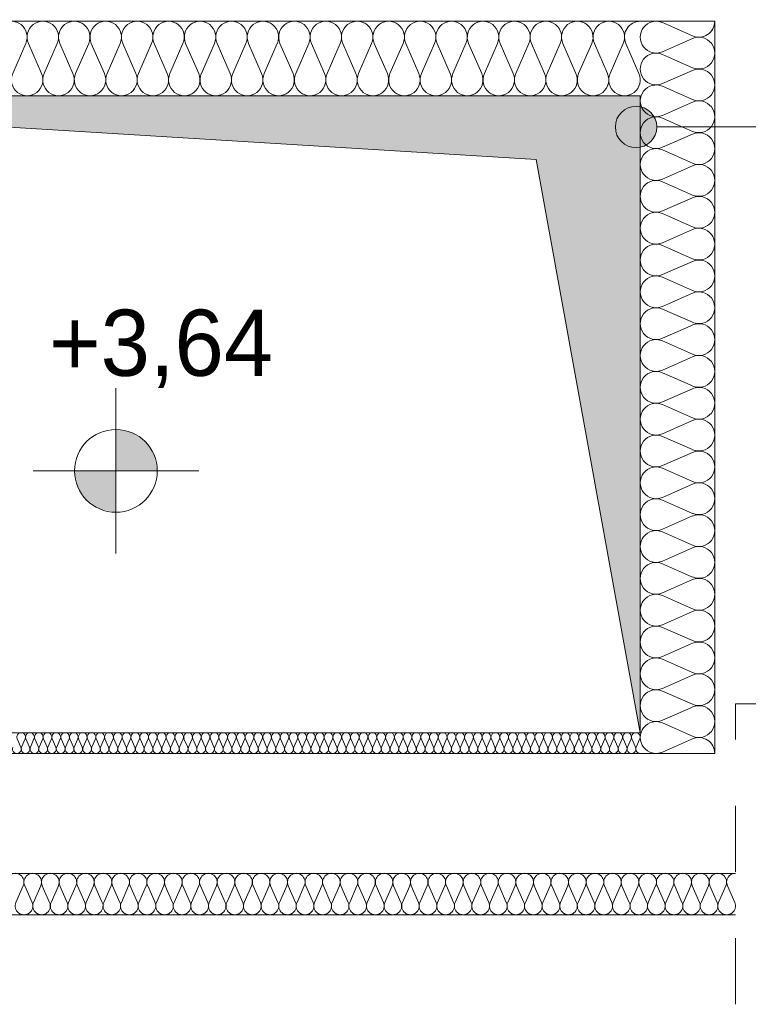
# Model space of a CAD drawing. Extents: x -528673 to -468586, y 24609 to 131944.
# Tile 34 of 87: x -489309 to -487549, y 58148 to 60528. Entities that reach past the tile are written whole.
import ezdxf

# ---------------------------------------------------------------- set-up
doc = ezdxf.new("R2010")
doc.units = 0
doc.header["$MEASUREMENT"] = 0
doc.linetypes.add('Przerywana', pattern=[320, 160, -160])
for name, color, linetype in [('#PODKŁAD', 252, 'Continuous'), ('Arch ocieplenie', 252, 'Continuous'), ('Arch opisy', 252, 'Continuous'), ('Inwent Izolacje', 252, 'Continuous'), ('INWENT RZĘDNE', 252, 'Continuous')]:
    doc.layers.add(name, color=color, linetype=linetype)
for name, color, linetype, lineweight in [('Arch ocieplenie_Nr_Pióra__44', 252, 'Continuous', 13), ('Arch opisy_Nr_Pióra__21', 252, 'Continuous', 9), ('Arch stropy_Nr_Pióra__44', 252, 'Continuous', 13), ('arch wypelnienia_Nr_Pióra__2', 252, 'Continuous', 13), ('Inwent Izolacje_Nr_Pióra__2', 252, 'Continuous', 13), ('INWENT OPISY_Nr_Pióra__21', 252, 'Continuous', 9), ('INWENT RZĘDNE_Nr_Pióra__21', 252, 'Continuous', 9), ('INWENT STROPY_Nr_Pióra__21', 252, 'Continuous', 9), ('INWENT.ŚCIANY_Nr_Pióra__1', 252, 'Continuous', 25), ('INWENT.ŚCIANY_Nr_Pióra__3', 252, 'Continuous', 13)]:
    doc.layers.add(name, color=color, linetype=linetype, lineweight=lineweight)
doc.styles.add('GENERATED_STYLE_1', font='txt')

# ---------------------------------------------------------------- blocks, each defined once
blk = doc.blocks.new('Izolacja cieplna 14_115', base_point=(-487810.2, 60524.5))
at = {"layer": 'Arch ocieplenie_Nr_Pióra__44', "linetype": 'Continuous'}
for p, q in [((-489294.3, 60470.9), (-489325.9, 60398.2)), ((-489256.3, 60398.2), (-489287.9, 60470.9)), ((-489218.4, 60470.9), (-489250, 60398.2)), ((-489180.4, 60398.2), (-489212, 60470.9)), ((-489142.4, 60470.9), (-489174, 60398.2)), ((-489104.5, 60398.2), (-489136.1, 60470.9)), ((-489066.5, 60470.9), (-489098.1, 60398.2)), ((-489028.5, 60398.2), (-489060.1, 60470.9)), ((-488990.5, 60470.9), (-489022.1, 60398.2)), ((-488952.6, 60398.2), (-488984.2, 60470.9)), ((-488914.6, 60470.9), (-488946.2, 60398.2)), ((-488876.6, 60398.2), (-488908.2, 60470.9)), ((-488838.6, 60470.9), (-488870.2, 60398.2)), ((-488800.7, 60398.2), (-488832.3, 60470.9)), ((-488762.7, 60470.9), (-488794.3, 60398.2)), ((-488724.7, 60398.2), (-488756.3, 60470.9)), ((-488686.8, 60470.9), (-488718.3, 60398.2)), ((-488648.8, 60398.2), (-488680.4, 60470.9)), ((-488610.8, 60470.9), (-488642.4, 60398.2)), ((-488572.8, 60398.2), (-488604.4, 60470.9)), ((-488534.9, 60470.9), (-488566.5, 60398.2)), ((-488496.9, 60398.2), (-488528.5, 60470.9)), ((-488458.9, 60470.9), (-488490.5, 60398.2)), ((-488420.9, 60398.2), (-488452.5, 60470.9)), ((-488383, 60470.9), (-488414.6, 60398.2)), ((-488345, 60398.2), (-488376.6, 60470.9)), ((-488307, 60470.9), (-488338.6, 60398.2)), ((-488269.1, 60398.2), (-488300.6, 60470.9)), ((-488231.1, 60470.9), (-488262.7, 60398.2)), ((-488193.1, 60398.2), (-488224.7, 60470.9)), ((-488155.1, 60470.9), (-488186.7, 60398.2)), ((-488117.2, 60398.2), (-488148.8, 60470.9)), ((-488079.2, 60470.9), (-488110.8, 60398.2)), ((-488041.2, 60398.2), (-488072.8, 60470.9)), ((-488003.2, 60470.9), (-488034.8, 60398.2)), ((-487965.3, 60398.2), (-487996.9, 60470.9)), ((-487927.3, 60470.9), (-487958.9, 60398.2)), ((-487889.3, 60398.2), (-487920.9, 60470.9)), ((-487851.3, 60470.9), (-487882.9, 60398.2)), ((-487813.4, 60398.2), (-487845, 60470.9))]:
    blk.add_line(p, q, dxfattribs=at)
for centre, start_param, end_param in [((-489329.1, 60486.3), 1.158004, 5.125183), ((-489253.2, 60486.3), 1.158004, 5.125183), ((-489177.2, 60486.3), 1.158004, 5.125183), ((-489101.3, 60486.3), 1.158004, 5.125183), ((-489025.3, 60486.3), 1.158004, 5.125183), ((-488949.4, 60486.3), 1.158004, 5.125183), ((-488873.4, 60486.3), 1.158004, 5.125183), ((-488797.5, 60486.3), 1.158004, 5.125183), ((-488721.5, 60486.3), 1.158004, 5.125183), ((-488645.6, 60486.3), 1.158004, 5.125183), ((-488569.6, 60486.3), 1.158004, 5.125183), ((-488493.7, 60486.3), 1.158004, 5.125183), ((-488417.8, 60486.3), 1.158004, 5.125183), ((-488341.8, 60486.3), 1.158004, 5.125183), ((-488265.9, 60486.3), 1.158004, 5.125183), ((-488189.9, 60486.3), 1.158004, 5.125183), ((-488114, 60486.3), 1.158004, 5.125183), ((-488038, 60486.3), 1.158004, 5.125183), ((-487962.1, 60486.3), 1.158004, 5.125183), ((-487886.1, 60486.3), 1.158004, 5.125183), ((-487810.2, 60486.3), 3.141593, 5.125182), ((-489291.1, 60382.8), 4.299595, 8.266775), ((-489215.2, 60382.8), 4.299595, 8.266775), ((-489139.2, 60382.8), 4.299595, 8.266775), ((-489063.3, 60382.8), 4.299595, 8.266775), ((-488987.3, 60382.8), 4.299595, 8.266775), ((-488911.4, 60382.8), 4.299595, 8.266775), ((-488835.5, 60382.8), 4.299595, 8.266775), ((-488759.5, 60382.8), 4.299595, 8.266775), ((-488683.6, 60382.8), 4.299595, 8.266775), ((-488607.6, 60382.8), 4.299595, 8.266775), ((-488531.7, 60382.8), 4.299595, 8.266775), ((-488455.7, 60382.8), 4.299595, 8.266775), ((-488379.8, 60382.8), 4.299595, 8.266775), ((-488303.8, 60382.8), 4.299595, 8.266775), ((-488227.9, 60382.8), 4.299595, 8.266775), ((-488151.9, 60382.8), 4.299595, 8.266775), ((-488076, 60382.8), 4.299595, 8.266775), ((-488000.1, 60382.8), 4.299595, 8.266775), ((-487924.1, 60382.8), 4.299595, 8.266775), ((-487848.2, 60382.8), 4.299595, 8.266775)]:
    blk.add_ellipse(centre, major_axis=(0, -38.3), ratio=0.991926, start_param=start_param, end_param=end_param, dxfattribs=at)
blk = doc.blocks.new('Izolacja cieplna 14_117', base_point=(-487630.2, 58754.5))
at = {"layer": 'Arch ocieplenie_Nr_Pióra__44', "linetype": 'Continuous'}
for p, q in [((-487683.8, 60489.3), (-487756.6, 60521.3)), ((-487756.6, 60450.8), (-487683.8, 60482.8)), ((-487683.8, 60412.3), (-487756.6, 60444.3)), ((-487756.6, 60373.9), (-487683.8, 60405.9)), ((-487683.8, 60335.4), (-487756.6, 60367.4)), ((-487756.6, 60296.9), (-487683.8, 60328.9)), ((-487683.8, 60258.4), (-487756.6, 60290.4)), ((-487756.6, 60219.9), (-487683.8, 60252)), ((-487683.8, 60181.5), (-487756.6, 60213.5)), ((-487756.6, 60143), (-487683.8, 60175)), ((-487683.8, 60104.5), (-487756.6, 60136.5)), ((-487756.6, 60066), (-487683.8, 60098)), ((-487683.8, 60027.6), (-487756.6, 60059.6)), ((-487756.6, 59989.1), (-487683.8, 60021.1)), ((-487683.8, 59950.6), (-487756.6, 59982.6)), ((-487756.6, 59912.1), (-487683.8, 59944.1)), ((-487683.8, 59873.6), (-487756.6, 59905.7)), ((-487756.6, 59835.2), (-487683.8, 59867.2)), ((-487683.8, 59796.7), (-487756.6, 59828.7)), ((-487756.6, 59758.2), (-487683.8, 59790.2)), ((-487683.8, 59719.7), (-487756.6, 59751.7)), ((-487756.6, 59681.2), (-487683.8, 59713.3)), ((-487683.8, 59642.8), (-487756.6, 59674.8)), ((-487756.6, 59604.3), (-487683.8, 59636.3)), ((-487683.8, 59565.8), (-487756.6, 59597.8)), ((-487756.6, 59527.3), (-487683.8, 59559.3)), ((-487683.8, 59488.9), (-487756.6, 59520.9)), ((-487756.6, 59450.4), (-487683.8, 59482.4)), ((-487683.8, 59411.9), (-487756.6, 59443.9)), ((-487756.6, 59373.4), (-487683.8, 59405.4)), ((-487683.8, 59334.9), (-487756.6, 59367)), ((-487756.6, 59296.5), (-487683.8, 59328.5)), ((-487683.8, 59258), (-487756.6, 59290)), ((-487756.6, 59219.5), (-487683.8, 59251.5)), ((-487683.8, 59181), (-487756.6, 59213)), ((-487756.6, 59142.6), (-487683.8, 59174.6)), ((-487683.8, 59104.1), (-487756.6, 59136.1)), ((-487756.6, 59065.6), (-487683.8, 59097.6)), ((-487683.8, 59027.1), (-487756.6, 59059.1)), ((-487756.6, 58988.6), (-487683.8, 59020.7)), ((-487683.8, 58950.2), (-487756.6, 58982.2)), ((-487756.6, 58911.7), (-487683.8, 58943.7)), ((-487683.8, 58873.2), (-487756.6, 58905.2)), ((-487756.6, 58834.7), (-487683.8, 58866.7)), ((-487683.8, 58796.2), (-487756.6, 58828.3)), ((-487756.6, 58757.8), (-487683.8, 58789.8))]:
    blk.add_line(p, q, dxfattribs=at)
for centre, start_param, end_param in [((-487771.9, 60486.1), 5.870392, 9.837571), ((-487668.5, 60524.5), 2.7288, 4.712389), ((-487668.5, 60447.6), 2.7288, 6.695979), ((-487771.9, 60409.1), 5.870392, 9.837571), ((-487668.5, 60370.6), 2.7288, 6.695979), ((-487771.9, 60332.1), 5.870392, 9.837571), ((-487668.5, 60293.7), 2.7288, 6.695979), ((-487771.9, 60255.2), 5.870392, 9.837571), ((-487668.5, 60216.7), 2.7288, 6.695979), ((-487771.9, 60178.2), 5.870392, 9.837571), ((-487668.5, 60139.8), 2.7288, 6.695979), ((-487771.9, 60101.3), 5.870392, 9.837571), ((-487668.5, 60062.8), 2.7288, 6.695979), ((-487771.9, 60024.3), 5.870392, 9.837571), ((-487668.5, 59985.8), 2.7288, 6.695979), ((-487771.9, 59947.4), 5.870392, 9.837571), ((-487668.5, 59908.9), 2.7288, 6.695979), ((-487771.9, 59870.4), 5.870392, 9.837571), ((-487668.5, 59831.9), 2.7288, 6.695979), ((-487771.9, 59793.5), 5.870392, 9.837571), ((-487668.5, 59755), 2.7288, 6.695979), ((-487771.9, 59716.5), 5.870392, 9.837571), ((-487668.5, 59678), 2.7288, 6.695979), ((-487771.9, 59639.5), 5.870392, 9.837571), ((-487668.5, 59601.1), 2.7288, 6.695979), ((-487771.9, 59562.6), 5.870392, 9.837571), ((-487668.5, 59524.1), 2.7288, 6.695979), ((-487771.9, 59485.6), 5.870392, 9.837571), ((-487668.5, 59447.1), 2.7288, 6.695979), ((-487771.9, 59408.7), 5.870392, 9.837571), ((-487668.5, 59370.2), 2.7288, 6.695979), ((-487771.9, 59331.7), 5.870392, 9.837571), ((-487668.5, 59293.2), 2.7288, 6.695979), ((-487771.9, 59254.8), 5.870392, 9.837571), ((-487668.5, 59216.3), 2.7288, 6.695979), ((-487771.9, 59177.8), 5.870392, 9.837571), ((-487668.5, 59139.3), 2.7288, 6.695979), ((-487771.9, 59100.8), 5.870392, 9.837571), ((-487668.5, 59062.4), 2.7288, 6.695979), ((-487771.9, 59023.9), 5.870392, 9.837571), ((-487668.5, 58985.4), 2.7288, 6.695979), ((-487771.9, 58946.9), 5.870392, 9.837571), ((-487668.5, 58908.5), 2.7288, 6.695979), ((-487771.9, 58870), 5.870392, 9.837571), ((-487668.5, 58831.5), 2.7288, 6.695979), ((-487771.9, 58793), 5.870392, 9.837571), ((-487668.5, 58754.5), 4.712389, 6.695979)]:
    blk.add_ellipse(centre, major_axis=(0, 38.5), ratio=0.994901, start_param=start_param, end_param=end_param, dxfattribs=at)
blk = doc.blocks.new('Izolacja cieplna 14_123', base_point=(-489740.2, 58754.5))
at = {"layer": 'Arch ocieplenie_Nr_Pióra__44', "linetype": 'Continuous'}
for p, q in [((-489315.1, 58789.6), (-489306.3, 58769.4)), ((-489304.5, 58769.4), (-489295.7, 58789.6)), ((-489293.9, 58789.6), (-489285.1, 58769.4)), ((-489283.3, 58769.4), (-489274.5, 58789.6)), ((-489272.7, 58789.6), (-489263.9, 58769.4)), ((-489262.1, 58769.4), (-489253.3, 58789.6)), ((-489251.5, 58789.6), (-489242.7, 58769.4)), ((-489240.9, 58769.4), (-489232.1, 58789.6)), ((-489230.3, 58789.6), (-489221.5, 58769.4)), ((-489219.7, 58769.4), (-489210.9, 58789.6)), ((-489209.1, 58789.6), (-489200.3, 58769.4)), ((-489198.5, 58769.4), (-489189.6, 58789.6)), ((-489187.9, 58789.6), (-489179, 58769.4)), ((-489177.3, 58769.4), (-489168.4, 58789.6)), ((-489166.7, 58789.6), (-489157.8, 58769.4)), ((-489156.1, 58769.4), (-489147.2, 58789.6)), ((-489145.4, 58789.6), (-489136.6, 58769.4)), ((-489134.8, 58769.4), (-489126, 58789.6)), ((-489124.2, 58789.6), (-489115.4, 58769.4)), ((-489113.6, 58769.4), (-489104.8, 58789.6)), ((-489103, 58789.6), (-489094.2, 58769.4)), ((-489092.4, 58769.4), (-489083.6, 58789.6)), ((-489081.8, 58789.6), (-489073, 58769.4)), ((-489071.2, 58769.4), (-489062.4, 58789.6)), ((-489060.6, 58789.6), (-489051.8, 58769.4)), ((-489050, 58769.4), (-489041.2, 58789.6)), ((-489039.4, 58789.6), (-489030.6, 58769.4)), ((-489028.8, 58769.4), (-489020, 58789.6)), ((-489018.2, 58789.6), (-489009.4, 58769.4)), ((-489007.6, 58769.4), (-488998.8, 58789.6)), ((-488997, 58789.6), (-488988.2, 58769.4)), ((-488986.4, 58769.4), (-488977.6, 58789.6)), ((-488975.8, 58789.6), (-488967, 58769.4)), ((-488965.2, 58769.4), (-488956.4, 58789.6)), ((-488954.6, 58789.6), (-488945.7, 58769.4)), ((-488944, 58769.4), (-488935.1, 58789.6)), ((-488933.4, 58789.6), (-488924.5, 58769.4)), ((-488922.8, 58769.4), (-488913.9, 58789.6)), ((-488912.2, 58789.6), (-488903.3, 58769.4)), ((-488901.5, 58769.4), (-488892.7, 58789.6)), ((-488890.9, 58789.6), (-488882.1, 58769.4)), ((-488880.3, 58769.4), (-488871.5, 58789.6)), ((-488869.7, 58789.6), (-488860.9, 58769.4)), ((-488859.1, 58769.4), (-488850.3, 58789.6)), ((-488848.5, 58789.6), (-488839.7, 58769.4)), ((-488837.9, 58769.4), (-488829.1, 58789.6)), ((-488827.3, 58789.6), (-488818.5, 58769.4)), ((-488816.7, 58769.4), (-488807.9, 58789.6)), ((-488806.1, 58789.6), (-488797.3, 58769.4)), ((-488795.5, 58769.4), (-488786.7, 58789.6)), ((-488784.9, 58789.6), (-488776.1, 58769.4)), ((-488774.3, 58769.4), (-488765.5, 58789.6)), ((-488763.7, 58789.6), (-488754.9, 58769.4)), ((-488753.1, 58769.4), (-488744.3, 58789.6)), ((-488742.5, 58789.6), (-488733.7, 58769.4)), ((-488731.9, 58769.4), (-488723.1, 58789.6)), ((-488721.3, 58789.6), (-488712.5, 58769.4)), ((-488710.7, 58769.4), (-488701.8, 58789.6)), ((-488700.1, 58789.6), (-488691.2, 58769.4)), ((-488689.5, 58769.4), (-488680.6, 58789.6)), ((-488678.9, 58789.6), (-488670, 58769.4)), ((-488668.3, 58769.4), (-488659.4, 58789.6)), ((-488657.6, 58789.6), (-488648.8, 58769.4)), ((-488647, 58769.4), (-488638.2, 58789.6)), ((-488636.4, 58789.6), (-488627.6, 58769.4)), ((-488625.8, 58769.4), (-488617, 58789.6)), ((-488615.2, 58789.6), (-488606.4, 58769.4)), ((-488604.6, 58769.4), (-488595.8, 58789.6)), ((-488594, 58789.6), (-488585.2, 58769.4)), ((-488583.4, 58769.4), (-488574.6, 58789.6)), ((-488572.8, 58789.6), (-488564, 58769.4)), ((-488562.2, 58769.4), (-488553.4, 58789.6)), ((-488551.6, 58789.6), (-488542.8, 58769.4)), ((-488541, 58769.4), (-488532.2, 58789.6)), ((-488530.4, 58789.6), (-488521.6, 58769.4)), ((-488519.8, 58769.4), (-488511, 58789.6)), ((-488509.2, 58789.6), (-488500.4, 58769.4)), ((-488498.6, 58769.4), (-488489.8, 58789.6)), ((-488488, 58789.6), (-488479.2, 58769.4)), ((-488477.4, 58769.4), (-488468.6, 58789.6)), ((-488466.8, 58789.6), (-488457.9, 58769.4)), ((-488456.2, 58769.4), (-488447.3, 58789.6)), ((-488445.6, 58789.6), (-488436.7, 58769.4)), ((-488435, 58769.4), (-488426.1, 58789.6)), ((-488424.4, 58789.6), (-488415.5, 58769.4)), ((-488413.7, 58769.4), (-488404.9, 58789.6)), ((-488403.1, 58789.6), (-488394.3, 58769.4)), ((-488392.5, 58769.4), (-488383.7, 58789.6)), ((-488381.9, 58789.6), (-488373.1, 58769.4)), ((-488371.3, 58769.4), (-488362.5, 58789.6)), ((-488360.7, 58789.6), (-488351.9, 58769.4)), ((-488350.1, 58769.4), (-488341.3, 58789.6)), ((-488339.5, 58789.6), (-488330.7, 58769.4)), ((-488328.9, 58769.4), (-488320.1, 58789.6)), ((-488318.3, 58789.6), (-488309.5, 58769.4)), ((-488307.7, 58769.4), (-488298.9, 58789.6)), ((-488297.1, 58789.6), (-488288.3, 58769.4)), ((-488286.5, 58769.4), (-488277.7, 58789.6)), ((-488275.9, 58789.6), (-488267.1, 58769.4)), ((-488265.3, 58769.4), (-488256.5, 58789.6)), ((-488254.7, 58789.6), (-488245.9, 58769.4)), ((-488244.1, 58769.4), (-488235.3, 58789.6)), ((-488233.5, 58789.6), (-488224.7, 58769.4)), ((-488222.9, 58769.4), (-488214, 58789.6)), ((-488212.3, 58789.6), (-488203.4, 58769.4)), ((-488201.7, 58769.4), (-488192.8, 58789.6)), ((-488191.1, 58789.6), (-488182.2, 58769.4)), ((-488180.5, 58769.4), (-488171.6, 58789.6)), ((-488169.8, 58789.6), (-488161, 58769.4)), ((-488159.2, 58769.4), (-488150.4, 58789.6)), ((-488148.6, 58789.6), (-488139.8, 58769.4)), ((-488138, 58769.4), (-488129.2, 58789.6)), ((-488127.4, 58789.6), (-488118.6, 58769.4)), ((-488116.8, 58769.4), (-488108, 58789.6)), ((-488106.2, 58789.6), (-488097.4, 58769.4)), ((-488095.6, 58769.4), (-488086.8, 58789.6)), ((-488085, 58789.6), (-488076.2, 58769.4)), ((-488074.4, 58769.4), (-488065.6, 58789.6)), ((-488063.8, 58789.6), (-488055, 58769.4)), ((-488053.2, 58769.4), (-488044.4, 58789.6)), ((-488042.6, 58789.6), (-488033.8, 58769.4)), ((-488032, 58769.4), (-488023.2, 58789.6)), ((-488021.4, 58789.6), (-488012.6, 58769.4)), ((-488010.8, 58769.4), (-488002, 58789.6)), ((-488000.2, 58789.6), (-487991.4, 58769.4)), ((-487989.6, 58769.4), (-487980.7, 58789.6)), ((-487979, 58789.6), (-487970.1, 58769.4)), ((-487968.4, 58769.4), (-487959.5, 58789.6)), ((-487957.8, 58789.6), (-487948.9, 58769.4)), ((-487947.2, 58769.4), (-487938.3, 58789.6)), ((-487936.6, 58789.6), (-487927.7, 58769.4)), ((-487925.9, 58769.4), (-487917.1, 58789.6)), ((-487915.3, 58789.6), (-487906.5, 58769.4)), ((-487904.7, 58769.4), (-487895.9, 58789.6)), ((-487894.1, 58789.6), (-487885.3, 58769.4)), ((-487883.5, 58769.4), (-487874.7, 58789.6)), ((-487872.9, 58789.6), (-487864.1, 58769.4)), ((-487862.3, 58769.4), (-487853.5, 58789.6)), ((-487851.7, 58789.6), (-487842.9, 58769.4)), ((-487841.1, 58769.4), (-487832.3, 58789.6)), ((-487830.5, 58789.6), (-487821.7, 58769.4)), ((-487819.9, 58769.4), (-487811.1, 58789.6))]:
    blk.add_line(p, q, dxfattribs=at)
for centre, start_param, end_param in [((-489305.4, 58793.9), 4.299595, 8.266775), ((-489284.2, 58793.9), 4.299595, 8.266775), ((-489263, 58793.9), 4.299595, 8.266775), ((-489241.8, 58793.9), 4.299595, 8.266775), ((-489220.6, 58793.9), 4.299595, 8.266775), ((-489199.4, 58793.9), 4.299595, 8.266775), ((-489178.2, 58793.9), 4.299595, 8.266775), ((-489156.9, 58793.9), 4.299595, 8.266775), ((-489135.7, 58793.9), 4.299595, 8.266775), ((-489114.5, 58793.9), 4.299595, 8.266775), ((-489093.3, 58793.9), 4.299595, 8.266775), ((-489072.1, 58793.9), 4.299595, 8.266775), ((-489050.9, 58793.9), 4.299595, 8.266775), ((-489029.7, 58793.9), 4.299595, 8.266775), ((-489008.5, 58793.9), 4.299595, 8.266775), ((-488987.3, 58793.9), 4.299595, 8.266775), ((-488966.1, 58793.9), 4.299595, 8.266775), ((-488944.9, 58793.9), 4.299595, 8.266775), ((-488923.6, 58793.9), 4.299595, 8.266775), ((-488902.4, 58793.9), 4.299595, 8.266775), ((-488881.2, 58793.9), 4.299595, 8.266775), ((-488860, 58793.9), 4.299595, 8.266775), ((-488838.8, 58793.9), 4.299595, 8.266775), ((-488817.6, 58793.9), 4.299595, 8.266775), ((-488796.4, 58793.9), 4.299595, 8.266775), ((-488775.2, 58793.9), 4.299595, 8.266775), ((-488754, 58793.9), 4.299595, 8.266775), ((-488732.8, 58793.9), 4.299595, 8.266775), ((-488711.6, 58793.9), 4.299595, 8.266775), ((-488690.4, 58793.9), 4.299595, 8.266775), ((-488669.1, 58793.9), 4.299595, 8.266775), ((-488647.9, 58793.9), 4.299595, 8.266775), ((-488626.7, 58793.9), 4.299595, 8.266775), ((-488605.5, 58793.9), 4.299595, 8.266775), ((-488584.3, 58793.9), 4.299595, 8.266775), ((-488563.1, 58793.9), 4.299595, 8.266775), ((-488541.9, 58793.9), 4.299595, 8.266775), ((-488520.7, 58793.9), 4.299595, 8.266775), ((-488499.5, 58793.9), 4.299595, 8.266775), ((-488478.3, 58793.9), 4.299595, 8.266775), ((-488457.1, 58793.9), 4.299595, 8.266775), ((-488435.8, 58793.9), 4.299595, 8.266775), ((-488414.6, 58793.9), 4.299595, 8.266775), ((-488393.4, 58793.9), 4.299595, 8.266775), ((-488372.2, 58793.9), 4.299595, 8.266775), ((-488351, 58793.9), 4.299595, 8.266775), ((-488329.8, 58793.9), 4.299595, 8.266775), ((-488308.6, 58793.9), 4.299595, 8.266775), ((-488287.4, 58793.9), 4.299595, 8.266775), ((-488266.2, 58793.9), 4.299595, 8.266775), ((-488245, 58793.9), 4.299595, 8.266775), ((-488223.8, 58793.9), 4.299595, 8.266775), ((-488202.6, 58793.9), 4.299595, 8.266775), ((-488181.3, 58793.9), 4.299595, 8.266775), ((-488160.1, 58793.9), 4.299595, 8.266775), ((-488138.9, 58793.9), 4.299595, 8.266775), ((-488117.7, 58793.9), 4.299595, 8.266775), ((-488096.5, 58793.9), 4.299595, 8.266775), ((-488075.3, 58793.9), 4.299595, 8.266775), ((-488054.1, 58793.9), 4.299595, 8.266775), ((-488032.9, 58793.9), 4.299595, 8.266775), ((-488011.7, 58793.9), 4.299595, 8.266775), ((-487990.5, 58793.9), 4.299595, 8.266775), ((-487969.3, 58793.9), 4.299595, 8.266775), ((-487948, 58793.9), 4.299595, 8.266775), ((-487926.8, 58793.9), 4.299595, 8.266775), ((-487905.6, 58793.9), 4.299595, 8.266775), ((-487884.4, 58793.9), 4.299595, 8.266775), ((-487863.2, 58793.9), 4.299595, 8.266775), ((-487842, 58793.9), 4.299595, 8.266775), ((-487820.8, 58793.9), 4.299595, 8.266775), ((-489316, 58765.2), 1.158004, 5.125183), ((-489294.8, 58765.2), 1.158004, 5.125183), ((-489273.6, 58765.2), 1.158004, 5.125183), ((-489252.4, 58765.2), 1.158004, 5.125183), ((-489231.2, 58765.2), 1.158004, 5.125183), ((-489210, 58765.2), 1.158004, 5.125183), ((-489188.8, 58765.2), 1.158004, 5.125183), ((-489167.5, 58765.2), 1.158004, 5.125183), ((-489146.3, 58765.2), 1.158004, 5.125183), ((-489125.1, 58765.2), 1.158004, 5.125183), ((-489103.9, 58765.2), 1.158004, 5.125183), ((-489082.7, 58765.2), 1.158004, 5.125183), ((-489061.5, 58765.2), 1.158004, 5.125183), ((-489040.3, 58765.2), 1.158004, 5.125183), ((-489019.1, 58765.2), 1.158004, 5.125183), ((-488997.9, 58765.2), 1.158004, 5.125183), ((-488976.7, 58765.2), 1.158004, 5.125183), ((-488955.5, 58765.2), 1.158004, 5.125183), ((-488934.3, 58765.2), 1.158004, 5.125183), ((-488913, 58765.2), 1.158004, 5.125183), ((-488891.8, 58765.2), 1.158004, 5.125183), ((-488870.6, 58765.2), 1.158004, 5.125183), ((-488849.4, 58765.2), 1.158004, 5.125183), ((-488828.2, 58765.2), 1.158004, 5.125183), ((-488807, 58765.2), 1.158004, 5.125183), ((-488785.8, 58765.2), 1.158004, 5.125183), ((-488764.6, 58765.2), 1.158004, 5.125183), ((-488743.4, 58765.2), 1.158004, 5.125183), ((-488722.2, 58765.2), 1.158004, 5.125183), ((-488701, 58765.2), 1.158004, 5.125183), ((-488679.7, 58765.2), 1.158004, 5.125183), ((-488658.5, 58765.2), 1.158004, 5.125183), ((-488637.3, 58765.2), 1.158004, 5.125183), ((-488616.1, 58765.2), 1.158004, 5.125183), ((-488594.9, 58765.2), 1.158004, 5.125183), ((-488573.7, 58765.2), 1.158004, 5.125183), ((-488552.5, 58765.2), 1.158004, 5.125183), ((-488531.3, 58765.2), 1.158004, 5.125183), ((-488510.1, 58765.2), 1.158004, 5.125183), ((-488488.9, 58765.2), 1.158004, 5.125183), ((-488467.7, 58765.2), 1.158004, 5.125183), ((-488446.5, 58765.2), 1.158004, 5.125183), ((-488425.2, 58765.2), 1.158004, 5.125183), ((-488404, 58765.2), 1.158004, 5.125183), ((-488382.8, 58765.2), 1.158004, 5.125183), ((-488361.6, 58765.2), 1.158004, 5.125183), ((-488340.4, 58765.2), 1.158004, 5.125183), ((-488319.2, 58765.2), 1.158004, 5.125183), ((-488298, 58765.2), 1.158004, 5.125183), ((-488276.8, 58765.2), 1.158004, 5.125183), ((-488255.6, 58765.2), 1.158004, 5.125183), ((-488234.4, 58765.2), 1.158004, 5.125183), ((-488213.2, 58765.2), 1.158004, 5.125183), ((-488191.9, 58765.2), 1.158004, 5.125183), ((-488170.7, 58765.2), 1.158004, 5.125183), ((-488149.5, 58765.2), 1.158004, 5.125183), ((-488128.3, 58765.2), 1.158004, 5.125183), ((-488107.1, 58765.2), 1.158004, 5.125183), ((-488085.9, 58765.2), 1.158004, 5.125183), ((-488064.7, 58765.2), 1.158004, 5.125183), ((-488043.5, 58765.2), 1.158004, 5.125183), ((-488022.3, 58765.2), 1.158004, 5.125183), ((-488001.1, 58765.2), 1.158004, 5.125183), ((-487979.9, 58765.2), 1.158004, 5.125183), ((-487958.7, 58765.2), 1.158004, 5.125183), ((-487937.4, 58765.2), 1.158004, 5.125183), ((-487916.2, 58765.2), 1.158004, 5.125183), ((-487895, 58765.2), 1.158004, 5.125183), ((-487873.8, 58765.2), 1.158004, 5.125183), ((-487852.6, 58765.2), 1.158004, 5.125183), ((-487831.4, 58765.2), 1.158004, 5.125183), ((-487810.2, 58765.2), 1.158004, 3.141593)]:
    blk.add_ellipse(centre, major_axis=(0, 10.6), ratio=0.997223, start_param=start_param, end_param=end_param, dxfattribs=at)
blk = doc.blocks.new('Izolacja cieplna 14_198', base_point=(-490720.2, 58464.5))
at = {"layer": 'Inwent Izolacje_Nr_Pióra__2', "linetype": 'Continuous'}
for p, q in [((-489318.1, 58394.3), (-489300.5, 58434.7)), ((-489296.9, 58434.7), (-489279.3, 58394.3)), ((-489275.7, 58394.3), (-489258, 58434.7)), ((-489254.5, 58434.7), (-489236.8, 58394.3)), ((-489233.3, 58394.3), (-489215.6, 58434.7)), ((-489212.1, 58434.7), (-489194.4, 58394.3)), ((-489190.8, 58394.3), (-489173.2, 58434.7)), ((-489169.6, 58434.7), (-489152, 58394.3)), ((-489148.4, 58394.3), (-489130.8, 58434.7)), ((-489127.2, 58434.7), (-489109.5, 58394.3)), ((-489106, 58394.3), (-489088.3, 58434.7)), ((-489084.8, 58434.7), (-489067.1, 58394.3)), ((-489063.5, 58394.3), (-489045.9, 58434.7)), ((-489042.3, 58434.7), (-489024.7, 58394.3)), ((-489021.1, 58394.3), (-489003.5, 58434.7)), ((-488999.9, 58434.7), (-488982.2, 58394.3)), ((-488978.7, 58394.3), (-488961, 58434.7)), ((-488957.5, 58434.7), (-488939.8, 58394.3)), ((-488936.2, 58394.3), (-488918.6, 58434.7)), ((-488915, 58434.7), (-488897.4, 58394.3)), ((-488893.8, 58394.3), (-488876.2, 58434.7)), ((-488872.6, 58434.7), (-488854.9, 58394.3)), ((-488851.4, 58394.3), (-488833.7, 58434.7)), ((-488830.2, 58434.7), (-488812.5, 58394.3)), ((-488808.9, 58394.3), (-488791.3, 58434.7)), ((-488787.7, 58434.7), (-488770.1, 58394.3)), ((-488766.5, 58394.3), (-488748.9, 58434.7)), ((-488745.3, 58434.7), (-488727.6, 58394.3)), ((-488724.1, 58394.3), (-488706.4, 58434.7)), ((-488702.9, 58434.7), (-488685.2, 58394.3)), ((-488681.6, 58394.3), (-488664, 58434.7)), ((-488660.4, 58434.7), (-488642.8, 58394.3)), ((-488639.2, 58394.3), (-488621.6, 58434.7)), ((-488618, 58434.7), (-488600.3, 58394.3)), ((-488596.8, 58394.3), (-488579.1, 58434.7)), ((-488575.6, 58434.7), (-488557.9, 58394.3)), ((-488554.3, 58394.3), (-488536.7, 58434.7)), ((-488533.1, 58434.7), (-488515.5, 58394.3)), ((-488511.9, 58394.3), (-488494.3, 58434.7)), ((-488490.7, 58434.7), (-488473, 58394.3)), ((-488469.5, 58394.3), (-488451.8, 58434.7)), ((-488448.3, 58434.7), (-488430.6, 58394.3)), ((-488427.1, 58394.3), (-488409.4, 58434.7)), ((-488405.8, 58434.7), (-488388.2, 58394.3)), ((-488384.6, 58394.3), (-488367, 58434.7)), ((-488363.4, 58434.7), (-488345.8, 58394.3)), ((-488342.2, 58394.3), (-488324.5, 58434.7)), ((-488321, 58434.7), (-488303.3, 58394.3)), ((-488299.8, 58394.3), (-488282.1, 58434.7)), ((-488278.5, 58434.7), (-488260.9, 58394.3)), ((-488257.3, 58394.3), (-488239.7, 58434.7)), ((-488236.1, 58434.7), (-488218.5, 58394.3)), ((-488214.9, 58394.3), (-488197.2, 58434.7)), ((-488193.7, 58434.7), (-488176, 58394.3)), ((-488172.5, 58394.3), (-488154.8, 58434.7)), ((-488151.2, 58434.7), (-488133.6, 58394.3)), ((-488130, 58394.3), (-488112.4, 58434.7)), ((-488108.8, 58434.7), (-488091.2, 58394.3)), ((-488087.6, 58394.3), (-488069.9, 58434.7)), ((-488066.4, 58434.7), (-488048.7, 58394.3)), ((-488045.2, 58394.3), (-488027.5, 58434.7)), ((-488023.9, 58434.7), (-488006.3, 58394.3)), ((-488002.7, 58394.3), (-487985.1, 58434.7)), ((-487981.5, 58434.7), (-487963.9, 58394.3)), ((-487960.3, 58394.3), (-487942.6, 58434.7)), ((-487939.1, 58434.7), (-487921.4, 58394.3)), ((-487917.9, 58394.3), (-487900.2, 58434.7)), ((-487896.6, 58434.7), (-487879, 58394.3)), ((-487875.4, 58394.3), (-487857.8, 58434.7)), ((-487854.2, 58434.7), (-487836.6, 58394.3)), ((-487833, 58394.3), (-487815.3, 58434.7)), ((-487811.8, 58434.7), (-487794.1, 58394.3)), ((-487790.6, 58394.3), (-487772.9, 58434.7)), ((-487769.4, 58434.7), (-487751.7, 58394.3)), ((-487748.1, 58394.3), (-487730.5, 58434.7)), ((-487726.9, 58434.7), (-487709.3, 58394.3)), ((-487705.7, 58394.3), (-487688, 58434.7)), ((-487684.5, 58434.7), (-487666.8, 58394.3)), ((-487663.3, 58394.3), (-487645.6, 58434.7)), ((-487642.1, 58434.7), (-487624.4, 58394.3)), ((-487620.8, 58394.3), (-487603.2, 58434.7)), ((-487599.6, 58434.7), (-487582, 58394.3))]:
    blk.add_line(p, q, dxfattribs=at)
for centre, start_param, end_param in [((-489319.9, 58443.3), 4.299595, 8.266774), ((-489277.5, 58443.3), 4.299595, 8.266774), ((-489235.1, 58443.3), 4.299595, 8.266774), ((-489192.6, 58443.3), 4.299595, 8.266774), ((-489150.2, 58443.3), 4.299595, 8.266774), ((-489107.8, 58443.3), 4.299595, 8.266774), ((-489065.3, 58443.3), 4.299595, 8.266774), ((-489022.9, 58443.3), 4.299595, 8.266774), ((-488980.5, 58443.3), 4.299595, 8.266774), ((-488938, 58443.3), 4.299595, 8.266774), ((-488895.6, 58443.3), 4.299595, 8.266774), ((-488853.2, 58443.3), 4.299595, 8.266774), ((-488810.7, 58443.3), 4.299595, 8.266774), ((-488768.3, 58443.3), 4.299595, 8.266774), ((-488725.9, 58443.3), 4.299595, 8.266774), ((-488683.4, 58443.3), 4.299595, 8.266774), ((-488641, 58443.3), 4.299595, 8.266774), ((-488598.6, 58443.3), 4.299595, 8.266774), ((-488556.1, 58443.3), 4.299595, 8.266774), ((-488513.7, 58443.3), 4.299595, 8.266774), ((-488471.3, 58443.3), 4.299595, 8.266774), ((-488428.8, 58443.3), 4.299595, 8.266774), ((-488386.4, 58443.3), 4.299595, 8.266774), ((-488344, 58443.3), 4.299595, 8.266774), ((-488301.5, 58443.3), 4.299595, 8.266774), ((-488259.1, 58443.3), 4.299595, 8.266774), ((-488216.7, 58443.3), 4.299595, 8.266774), ((-488174.2, 58443.3), 4.299595, 8.266774), ((-488131.8, 58443.3), 4.299595, 8.266774), ((-488089.4, 58443.3), 4.299595, 8.266774), ((-488046.9, 58443.3), 4.299595, 8.266774), ((-488004.5, 58443.3), 4.299595, 8.266774), ((-487962.1, 58443.3), 4.299595, 8.266774), ((-487919.6, 58443.3), 4.299595, 8.266774), ((-487877.2, 58443.3), 4.299595, 8.266774), ((-487834.8, 58443.3), 4.299595, 8.266774), ((-487792.3, 58443.3), 4.299595, 8.266774), ((-487749.9, 58443.3), 4.299595, 8.266774), ((-487707.5, 58443.3), 4.299595, 8.266774), ((-487665.1, 58443.3), 4.299595, 8.266774), ((-487622.6, 58443.3), 4.299595, 8.266774), ((-487580.2, 58443.3), 0, 1.983589), ((-489298.7, 58385.8), 1.158003, 5.125183), ((-489256.3, 58385.8), 1.158003, 5.125183), ((-489213.8, 58385.8), 1.158003, 5.125183), ((-489171.4, 58385.8), 1.158003, 5.125183), ((-489129, 58385.8), 1.158003, 5.125183), ((-489086.5, 58385.8), 1.158003, 5.125183), ((-489044.1, 58385.8), 1.158003, 5.125183), ((-489001.7, 58385.8), 1.158003, 5.125183), ((-488959.2, 58385.8), 1.158003, 5.125183), ((-488916.8, 58385.8), 1.158003, 5.125183), ((-488874.4, 58385.8), 1.158003, 5.125183), ((-488831.9, 58385.8), 1.158003, 5.125183), ((-488789.5, 58385.8), 1.158003, 5.125183), ((-488747.1, 58385.8), 1.158003, 5.125183), ((-488704.6, 58385.8), 1.158003, 5.125183), ((-488662.2, 58385.8), 1.158003, 5.125183), ((-488619.8, 58385.8), 1.158003, 5.125183), ((-488577.3, 58385.8), 1.158003, 5.125183), ((-488534.9, 58385.8), 1.158003, 5.125183), ((-488492.5, 58385.8), 1.158003, 5.125183), ((-488450.1, 58385.8), 1.158003, 5.125183), ((-488407.6, 58385.8), 1.158003, 5.125183), ((-488365.2, 58385.8), 1.158003, 5.125183), ((-488322.8, 58385.8), 1.158003, 5.125183), ((-488280.3, 58385.8), 1.158003, 5.125183), ((-488237.9, 58385.8), 1.158003, 5.125183), ((-488195.5, 58385.8), 1.158003, 5.125183), ((-488153, 58385.8), 1.158003, 5.125183), ((-488110.6, 58385.8), 1.158003, 5.125183), ((-488068.2, 58385.8), 1.158003, 5.125183), ((-488025.7, 58385.8), 1.158003, 5.125183), ((-487983.3, 58385.8), 1.158003, 5.125183), ((-487940.9, 58385.8), 1.158003, 5.125183), ((-487898.4, 58385.8), 1.158003, 5.125183), ((-487856, 58385.8), 1.158003, 5.125183), ((-487813.6, 58385.8), 1.158003, 5.125183), ((-487771.1, 58385.8), 1.158003, 5.125183), ((-487728.7, 58385.8), 1.158003, 5.125183), ((-487686.3, 58385.8), 1.158003, 5.125183), ((-487643.8, 58385.8), 1.158003, 5.125183), ((-487601.4, 58385.8), 1.158003, 5.125183)]:
    blk.add_ellipse(centre, major_axis=(0, 21.3), ratio=0.997574, start_param=start_param, end_param=end_param, dxfattribs=at)
blk = doc.blocks.new('Koty wysokościowe_97', base_point=(-489076.6, 59437.6))
at = {"layer": 'INWENT RZĘDNE_Nr_Pióra__21', "linetype": 'Continuous'}
for points in [[(-489076.6, 59437.6), (-488976.6, 59437.6), (-488984.2, 59475.9), (-489005.9, 59508.3), (-489038.4, 59530), (-489076.6, 59537.6)], [(-489076.6, 59437.6), (-489176.6, 59437.6), (-489169, 59399.3), (-489147.3, 59366.9), (-489114.9, 59345.2), (-489076.6, 59337.6)]]:
    blk.add_hatch(color=256, dxfattribs=at).paths.add_polyline_path(points, flags=0)
for p, q in [((-489076.6, 59237.6), (-489076.6, 59637.6)), ((-489276.6, 59437.6), (-488876.6, 59437.6))]:
    blk.add_line(p, q, dxfattribs=at)
blk.add_circle((-489076.6, 59437.6), 100, dxfattribs=at)
at = {"layer": 'INWENT RZĘDNE_Nr_Pióra__21', "insert": (-489238.4, 59637.6), "char_height": 160, "attachment_point": 7, "style": 'GENERATED_STYLE_1'}
blk.add_mtext('{+3,64}', dxfattribs=at)
blk = doc.blocks.new('Linia_165', base_point=(-487820.2, 60269))
at = {"layer": 'Arch opisy_Nr_Pióra__21', "linetype": 'Continuous'}
for points in [[(-487770.2, 60269), (-487774, 60288.1), (-487784.8, 60304.3), (-487801.1, 60315.2), (-487820.2, 60319), (-487839.3, 60315.2), (-487855.5, 60304.3), (-487866.4, 60288.1), (-487870.2, 60269), (-487866.4, 60249.8), (-487855.5, 60233.6), (-487839.3, 60222.8), (-487820.2, 60219), (-487801.1, 60222.8), (-487784.8, 60233.6), (-487774, 60249.8)], [(-487310.2, 60269), (-487314, 60288.1), (-487324.8, 60304.3), (-487341.1, 60315.2), (-487360.2, 60319), (-487379.3, 60315.2), (-487395.5, 60304.3), (-487406.4, 60288.1), (-487410.2, 60269), (-487406.4, 60249.8), (-487395.5, 60233.6), (-487379.3, 60222.8), (-487360.2, 60219), (-487341.1, 60222.8), (-487324.8, 60233.6), (-487314, 60249.8)]]:
    blk.add_hatch(color=256, dxfattribs=at).paths.add_polyline_path(points, flags=0)
blk.add_line((-487770.2, 60269), (-487410.2, 60269), dxfattribs=at)
for centre in [(-487820.2, 60269), (-487360.2, 60269)]:
    blk.add_circle(centre, 50, dxfattribs=at)
blk = doc.blocks.new('PIĘTRO')
at = {"layer": 'arch wypelnienia_Nr_Pióra__2', "linetype": 'Continuous', "lineweight": 15}
blk.add_hatch(color=252, dxfattribs=at).paths.add_polyline_path([(-488061.7, 60190.7), (-487810.2, 58804.5), (-487810.2, 60344.5), (-490570.2, 60344.5)], flags=0)
at = {"layer": 'Arch stropy_Nr_Pióra__44', "color": 252, "linetype": 'Continuous', "lineweight": 15}
for p, q in [((-487810.2, 60344.5), (-490570.2, 60344.5)), ((-487810.2, 58804.5), (-487810.2, 60344.5)), ((-489740.2, 58804.5), (-487810.2, 58804.5))]:
    blk.add_line(p, q, dxfattribs=at)
at = {"layer": 'INWENT OPISY_Nr_Pióra__21', "color": 252, "linetype": 'Przerywana', "lineweight": 15}
for p, q in [((-487580.2, 58147.9), (-487580.2, 58874.5)), ((-487580.2, 58874.5), (-487315.6, 58874.5))]:
    blk.add_line(p, q, dxfattribs=at)
at = {"layer": 'INWENT STROPY_Nr_Pióra__21', "color": 252, "linetype": 'Continuous', "lineweight": 15}
for p, q in [((-488061.7, 60190.7), (-490570.2, 60344.5)), ((-487810.2, 58804.5), (-488061.7, 60190.7))]:
    blk.add_line(p, q, dxfattribs=at)
at = {"layer": 'INWENT.ŚCIANY_Nr_Pióra__1', "color": 252, "linetype": 'Continuous', "lineweight": 15}
for p, q in [((-487630.2, 60524.5), (-490620.2, 60524.5)), ((-487630.2, 58754.5), (-487630.2, 60524.5)), ((-489790.2, 58754.5), (-487630.2, 58754.5)), ((-490720.2, 58464.5), (-487580.2, 58464.5))]:
    blk.add_line(p, q, dxfattribs=at)
at = {"layer": 'INWENT.ŚCIANY_Nr_Pióra__3', "color": 252, "linetype": 'Continuous', "lineweight": 15}
blk.add_line((-490720.2, 58364.5), (-487580.2, 58364.5), dxfattribs=at)
at = {"layer": 'Arch ocieplenie', "color": 252, "linetype": 'Continuous', "lineweight": 15}
for name, p in [('Izolacja cieplna 14_115', (-487810.2, 60524.5)), ('Izolacja cieplna 14_117', (-487630.2, 58754.5)), ('Izolacja cieplna 14_123', (-489740.2, 58754.5))]:
    blk.add_blockref(name, p, dxfattribs=at)
at = {"layer": 'Arch opisy', "color": 252, "linetype": 'Continuous', "lineweight": 15}
blk.add_blockref('Linia_165', (-487820.2, 60269), dxfattribs=at)
at = {"layer": 'Inwent Izolacje', "color": 252, "linetype": 'Continuous', "lineweight": 15}
blk.add_blockref('Izolacja cieplna 14_198', (-490720.2, 58464.5), dxfattribs=at)
at = {"layer": 'INWENT RZĘDNE', "color": 252, "lineweight": 15}
blk.add_blockref('Koty wysokościowe_97', (-489076.6, 59437.6), dxfattribs=at)

msp = doc.modelspace()

# ---------------------------------------------------------------- block references
at = {"layer": '#PODKŁAD'}
msp.add_blockref('PIĘTRO', (0, 0), dxfattribs=at)

doc.saveas('drawing.dxf')
